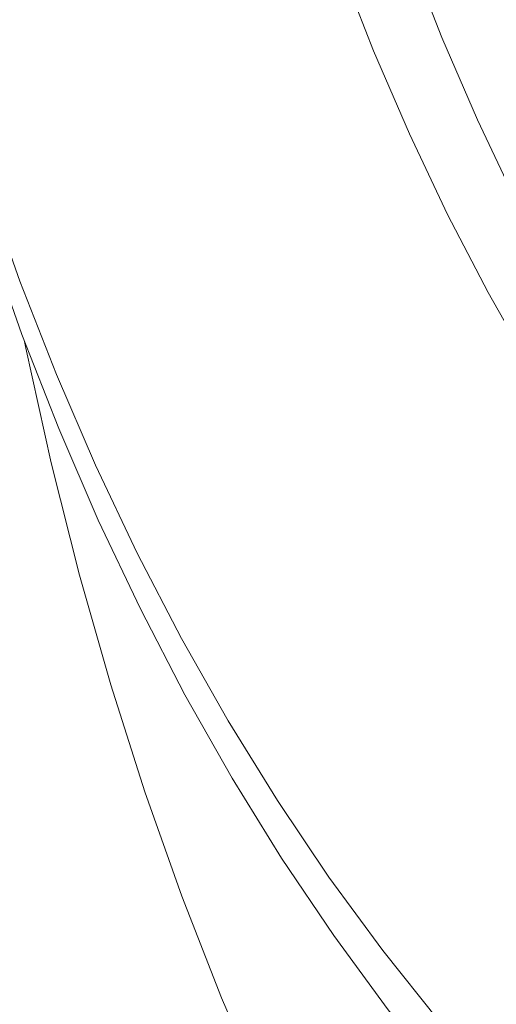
# Model space of a CAD drawing. Header units: millimetres. Extents: x 5 to 415, y 5 to 292.
# Tile 13 of 256: x 333.9 to 337.07, y 94.38 to 100.94. Entities that reach past the tile are written whole.
import ezdxf

# ---------------------------------------------------------------- set-up
doc = ezdxf.new("R2010")
doc.units = ezdxf.units.MM

msp = doc.modelspace()

# ---------------------------------------------------------------- linework, layer by layer
at = {"color": 7, "linetype": 'Continuous', "lineweight": 15, "flags": 128}
for points in [[(340.29806, 90.84653), (339.8029, 91.14764), (339.32122, 91.4713), (338.85334, 91.81728), (338.39959, 92.18534), (337.96028, 92.57524), (337.5357, 92.98671), (337.12616, 93.41946), (336.73192, 93.8732), (336.35327, 94.34762), (335.99045, 94.8424), (335.64372, 95.35718), (335.31332, 95.89163), (334.99947, 96.44537), (334.70238, 97.01802), (334.42227, 97.6092), (334.15932, 98.21849), (333.91371, 98.84549), (333.68562, 99.48975), (333.47519, 100.15084), (333.28257, 100.82831), (333.1079, 101.52169)], [(336.49103, 101.38727), (336.71186, 100.82352), (336.94829, 100.27568), (337.20015, 99.74414), (337.46727, 99.22925), (337.74946, 98.73136), (338.04653, 98.25082), (338.35829, 97.78797), (338.68451, 97.3431), (339.02497, 96.91654), (339.37944, 96.50856), (339.74768, 96.11946), (340.12942, 95.7495), (340.52442, 95.39893), (340.9324, 95.06799), (341.35309, 94.75691), (341.78618, 94.4659)], [(341.82902, 94.04256), (341.37951, 94.31591), (340.94222, 94.60973), (340.51747, 94.92382), (340.10555, 95.25796), (339.70673, 95.61192), (339.32129, 95.98547), (338.94949, 96.37833), (338.59159, 96.79025), (338.24784, 97.22094), (337.91846, 97.67011), (337.60369, 98.13744), (337.30374, 98.62262), (337.01882, 99.12532), (336.74912, 99.6452), (336.49483, 100.18188), (336.25611, 100.73501), (336.03315, 101.30422)], [(333.27454, 101.16626), (333.46548, 100.49468), (333.67408, 99.83934), (333.90019, 99.20067), (334.14366, 98.57913), (334.40433, 97.97514), (334.682, 97.3891), (334.9765, 96.82142), (335.28763, 96.2725), (335.61516, 95.7427), (335.95887, 95.23239), (336.31853, 94.74192), (336.6939, 94.27163), (337.0847, 93.82183), (337.49069, 93.39284), (337.91157, 92.98495), (338.34707, 92.59844), (338.79687, 92.23358), (339.26068, 91.89061), (339.73817, 91.56977), (340.22902, 91.27127), (340.7329, 90.99534), (341.24945, 90.74214), (341.77832, 90.51187)], [(341.86219, 86.47957), (341.32828, 86.80425), (340.8089, 87.15323), (340.30441, 87.52629), (339.81515, 87.92316), (339.34145, 88.34357), (338.88365, 88.78724), (338.44205, 89.25386), (338.01696, 89.74311), (337.60867, 90.25466), (337.21746, 90.78815), (336.8436, 91.34323), (336.48734, 91.9195), (336.14892, 92.51658), (335.82859, 93.13405), (335.52655, 93.77149), (335.24302, 94.42847), (334.9782, 95.10453), (334.73225, 95.79922), (334.50535, 96.51205), (334.29766, 97.24253), (334.10932, 97.99018), (333.94046, 98.75446), (333.93159, 98.79769)]]:
    msp.add_lwpolyline(points, dxfattribs=at)

doc.saveas('drawing.dxf')
